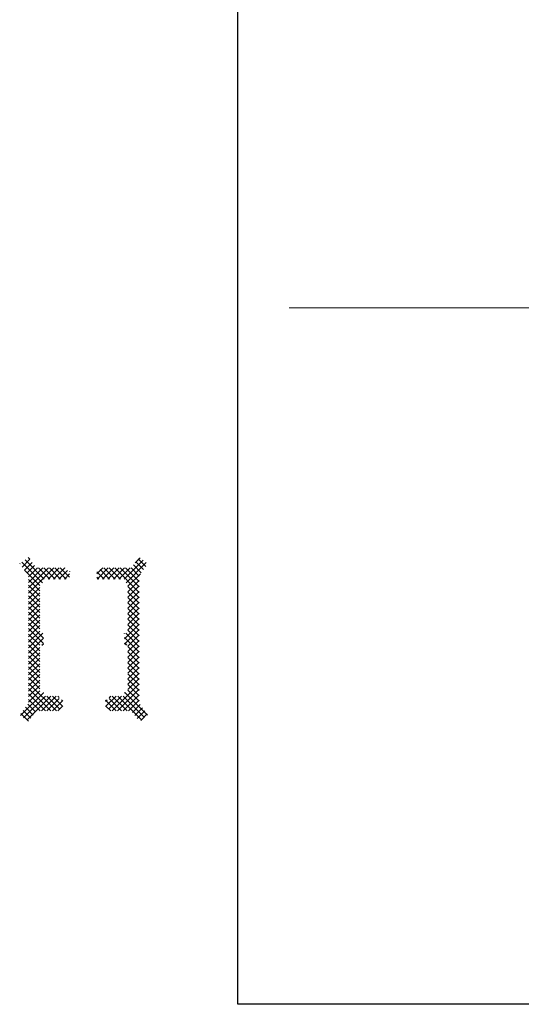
# Model space of a CAD drawing. Header units: millimetres. Extents: x -37887 to 94344, y -69777 to 116976.
# Tile 112 of 205: x -17732 to -1171, y 43293 to 75792. Entities that reach past the tile are written whole.
import ezdxf

# ---------------------------------------------------------------- set-up
doc = ezdxf.new("R2010")
doc.units = ezdxf.units.MM
doc.layers.add('02_odbudowa', color=7, linetype='Continuous', lineweight=30)

msp = doc.modelspace()

# ---------------------------------------------------------------- hatches: boundary and pattern name
at = {"layer": '02_odbudowa'}
h = msp.add_hatch(dxfattribs=at)
h.set_pattern_fill('ANSI37', color=256, scale=40)
h.set_pattern_definition([(45, (-20000, 63640.57), (-89.8026, 89.8026), []), (135, (-20000, 63640.57), (-89.8026, -89.8026), [])])
h.paths.add_polyline_path([(-16461.4, 57512.7), (-17255.4, 57512.7), (-17255.4, 53162.7), (-16305.1, 53162.7), (-16305.1, 53347.7), (-16425.1, 53347.7), (-16425.1, 53467.7), (-16950.8, 53467.7), (-16950.8, 53587.7), (-17070.8, 53587.7), (-17070.8, 57207.7), (-16950.8, 57207.7), (-16950.8, 57327.7), (-16461.4, 57327.7)])
h.paths.add_polyline_path([(-16085.1, 57512.7), (-16461.4, 57512.7), (-16461.4, 57327.7), (-16085.1, 57327.7)])
h.paths.add_polyline_path([(-16461.4, 57697.7), (-17178.7, 57697.7), (-17255.4, 57798.1), (-17255.4, 57512.7), (-16461.4, 57512.7)])
h.paths.add_polyline_path([(-16209.5, 57697.7), (-16461.4, 57697.7), (-16461.4, 57512.7), (-16085.1, 57512.7), (-16085.1, 57577.7, -0.5143691), (-16151.4, 57626.8, 0.1944114), (-16158.4, 57632.5, -0.5385066)])
h.paths.add_polyline_path([(-17255.4, 57798.1), (-17445.9, 58047.7), (-17732, 57829.3), (-17490.4, 57512.7), (-17255.4, 57512.7)])
h.paths.add_polyline_path([(-17255.4, 57512.7), (-17490.4, 57512.7), (-17440.8, 57447.7), (-17440.8, 53227.7), (-17490.4, 53162.7), (-17255.4, 53162.7)])
h.paths.add_polyline_path([(-17255.4, 53162.7), (-17490.4, 53162.7), (-17732, 52846.1), (-17445.9, 52627.7), (-17255.4, 52877.3)])
h.paths.add_polyline_path([(-16305.1, 53097.7), (-16305.1, 53162.7), (-17255.4, 53162.7), (-17255.4, 52877.3), (-17178.7, 52977.7), (-16429.5, 52977.7, -0.5385066), (-16378.4, 53042.9, 0.4250345), (-16370.7, 53058.4, -0.4547403)])
h.paths.add_polyline_path([(-13971.2, 57512.7), (-15185.1, 57512.7), (-15185.1, 57327.7), (-14276.6, 57327.7), (-14276.6, 57207.7), (-14156.6, 57207.7), (-14156.6, 53587.7), (-14276.6, 53587.7), (-14276.6, 53467.7), (-14775.1, 53467.7), (-14775.1, 53347.7), (-14895.1, 53347.7), (-14895.1, 53162.7), (-13971.2, 53162.7)])
h.paths.add_polyline_path([(-13971.2, 53162.7), (-14895.1, 53162.7), (-14895.1, 53097.7, -0.5143691), (-14828.7, 53048.6, 0.1944114), (-14821.7, 53042.9, -0.5385066), (-14770.6, 52977.7), (-14048.7, 52977.7), (-13971.2, 52876.1)])
h.paths.add_polyline_path([(-13737, 53162.7), (-13971.2, 53162.7), (-13971.2, 52876.1), (-13781.6, 52627.7), (-13495.4, 52846.1)])
h.paths.add_polyline_path([(-13786.6, 57447.7), (-13737, 57512.7), (-13971.2, 57512.7), (-13971.2, 53162.7), (-13737, 53162.7), (-13786.6, 53227.7)])
h.paths.add_polyline_path([(-13971.2, 57799.3), (-14048.7, 57697.7), (-15060.6, 57697.7, -0.5385066), (-15111.7, 57632.5, 0.4250345), (-15119.5, 57617, -0.4547403), (-15185.1, 57577.7), (-15185.1, 57512.7), (-13971.2, 57512.7)])
h.paths.add_polyline_path([(-13495.4, 57829.3), (-13781.6, 58047.7), (-13971.2, 57799.3), (-13971.2, 57512.7), (-13737, 57512.7)])
h.paths.add_polyline_path([(-16950.8, 55538.5), (-17070.8, 55538.5), (-17070.8, 55147.5), (-16950.8, 55147.5)], flags=17)
h.paths.add_polyline_path([(-14156.6, 55538.5), (-14276.6, 55538.5), (-14276.6, 55147.5), (-14156.6, 55147.5)], flags=17)

# ---------------------------------------------------------------- linework, layer by layer
msp.add_lwpolyline([(-10533.9, 90527.6), (72812.7, 90527.6), (72812.7, 43293.3), (-10533.9, 43293.3)], close=True, dxfattribs=at)
at = {"layer": '02_odbudowa', "lineweight": 5}
msp.add_lwpolyline([(10089.9, 66281.6), (-8832.9, 66281.6)], dxfattribs=at)

doc.saveas('drawing.dxf')
